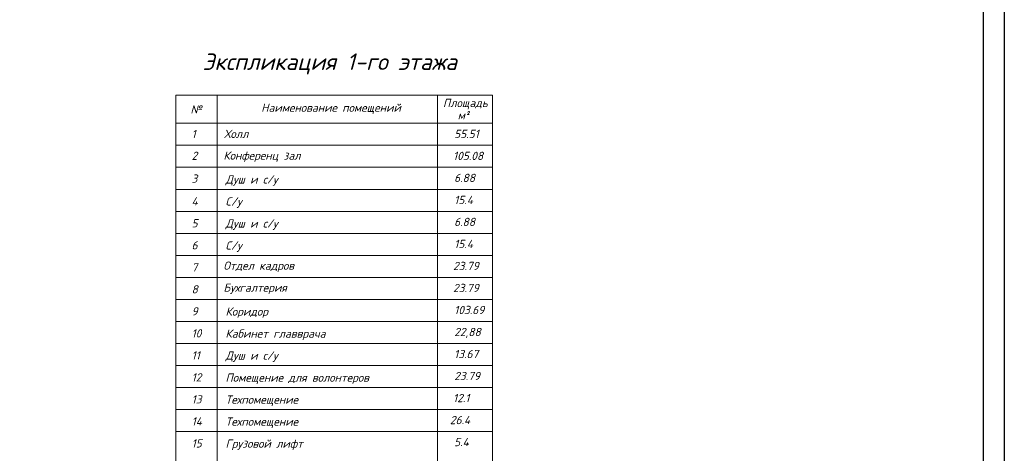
# Model space of a CAD drawing. Header units: millimetres. Extents: x -256102 to 1051688, y 9862 to 69256.
# Tile 7 of 33: x -141616 to -108854, y 30038 to 44482. Entities that reach past the tile are written whole.
import ezdxf

# ---------------------------------------------------------------- set-up
doc = ezdxf.new("R2010")
doc.units = ezdxf.units.MM
doc.layers.add('STR. Spesifikasiya', color=7, linetype='Continuous')
doc.layers.add('Текст', color=7, linetype='Continuous', lineweight=13)
doc.styles.add('style Ecuper', font='isocpeui.ttf', dxfattribs={"height": 220})
doc.styles.add('ГОСТ 300', font='isocpeui.ttf', dxfattribs={"height": 250})

msp = doc.modelspace()

# ---------------------------------------------------------------- linework, layer by layer
msp.add_lwpolyline([(-192845.6, 69255.7), (-108854, 69255.7), (-108854, 9861.7), (-192845.6, 9861.7), (-192845.6, 69255.7)])
msp.add_lwpolyline([(-190845.8, 68555.8), (-109554, 68555.8), (-109554, 10561.6), (-190845.8, 10561.6)], close=True)
at = {"layer": 'Текст', "color": 0, "lineweight": 9}
for p, q in [((-136423.4, 41967.5), (-136423.4, 17566)), ((-136423.4, 41967.5), (-125882.8, 41967.5)), ((-135048.5, 41967.5), (-135048.5, 17566)), ((-127715.9, 41967.5), (-127715.9, 17566)), ((-125882.8, 17566), (-125882.8, 41967.5)), ((-136423.4, 41030.3), (-125882.8, 41030.3)), ((-136423.4, 40297), (-125882.8, 40297)), ((-136423.4, 39563.8), (-125882.8, 39563.8)), ((-136423.4, 38830.5), (-125882.8, 38830.5)), ((-136423.4, 38097.3), (-125882.8, 38097.3)), ((-136423.4, 37364), (-125882.8, 37364)), ((-136423.4, 36630.7), (-125882.8, 36630.7)), ((-136423.4, 35897.5), (-125882.8, 35897.5)), ((-136423.4, 35164.2), (-125882.8, 35164.2)), ((-136423.4, 34431), (-125882.8, 34431)), ((-136423.4, 33697.7), (-125882.8, 33697.7)), ((-136423.4, 32964.4), (-125882.8, 32964.4)), ((-136423.4, 32231.2), (-125882.8, 32231.2)), ((-136423.4, 31497.9), (-125882.8, 31497.9)), ((-136423.4, 30764.7), (-125882.8, 30764.7))]:
    msp.add_line(p, q, dxfattribs=at)

# ---------------------------------------------------------------- texts
at = {"color": 7, "style": 'style Ecuper'}
msp.add_text('Экспликация 1-го этажа', height=549.945, dxfattribs=at).set_placement((-135530.9, 42807.5))
at = {"style": 'ГОСТ 300'}
for s, height, p in [('№', 275, (-135933.9, 41356.7)), ('Наименование помещений', 274.973, (-133580.4, 41412.3)), ('Площадь', 274.97, (-127532.9, 41570.3)), ('м²', 274.97, (-127043.1, 41161.6)), ('Холл', 274.97, (-134815.5, 40540.8)), ('55.51', 274.97, (-127158.4, 40540.8)), ('Конференц зал', 274.973, (-134837.3, 39819)), ('105.08', 274.97, (-127196.9, 39807.6)), ('Душ и с/у', 274.97, (-134766.6, 39022.5)), ('6.88', 274.97, (-127160.9, 39074.3)), ('С/у', 274.97, (-134766.8, 38289.2)), ('15.4', 274.97, (-127158.4, 38341)), ('Душ и с/у', 274.97, (-134766.6, 37556)), ('6.88', 274.97, (-127160.9, 37607.8)), ('С/у', 274.97, (-134766.8, 36822.7)), ('15.4', 274.97, (-127158.4, 36874.5)), ('Отдел кадров', 274.973, (-134837.3, 36152.7)), ('23.79', 274.97, (-127196.9, 36141.3)), ('Бухгалтерия', 274.973, (-134837.3, 35419.5)), ('23.79', 274.97, (-127196.9, 35408)), ('Коридор', 274.97, (-134766.6, 34622.9)), ('103.69', 274.97, (-127158.8, 34674.7)), ('Кабинет главврача', 274.973, (-134770.6, 33889.7)), ('22,88', 274.97, (-127158.8, 33941.5)), ('Душ и с/у', 274.97, (-134766.6, 33156.4)), ('13.67', 274.97, (-127160.9, 33208.2)), ('Помещение для волонтеров', 274.973, (-134766.8, 32423.1)), ('23.79', 274.97, (-127158.4, 32475)), ('Техпомещение', 274.973, (-134766.8, 31689.9)), ('12.1', 274.97, (-127196.9, 31741.7)), ('Техпомещение', 274.973, (-134766.6, 30956.6)), ('26.4', 274.97, (-127300.5, 31008.4)), ('Грузовой лифт', 274.973, (-134766.6, 30223.4)), ('5.4', 274.97, (-127160.9, 30275.2))]:
    msp.add_text(s, height=height, dxfattribs=at).set_placement(p)
at = {"layer": 'STR. Spesifikasiya', "style": 'ГОСТ 300'}
for s, height, p in [('1', 275, (-135896.5, 40537.2)), ('2', 275, (-135896.5, 39810.4)), ('3', 275, (-135896.5, 39050.3)), ('4', 275, (-135896.5, 38296.4)), ('5', 275, (-135896.5, 37563.1)), ('6', 275, (-135896.5, 36829.8)), ('7', 275, (-135896.5, 36096.6)), ('8', 275, (-135896.5, 35363.3)), ('9', 275, (-135896.5, 34630.1)), ('10', 274.97, (-135896.5, 33896.8)), ('11', 274.97, (-135896.5, 33163.5)), ('12', 274.97, (-135896.5, 32430.3)), ('13', 274.97, (-135896.5, 31697)), ('14', 274.97, (-135896.5, 30963.8)), ('15', 274.97, (-135896.5, 30230.5))]:
    msp.add_text(s, height=height, dxfattribs=at).set_placement(p)

doc.saveas('drawing.dxf')
